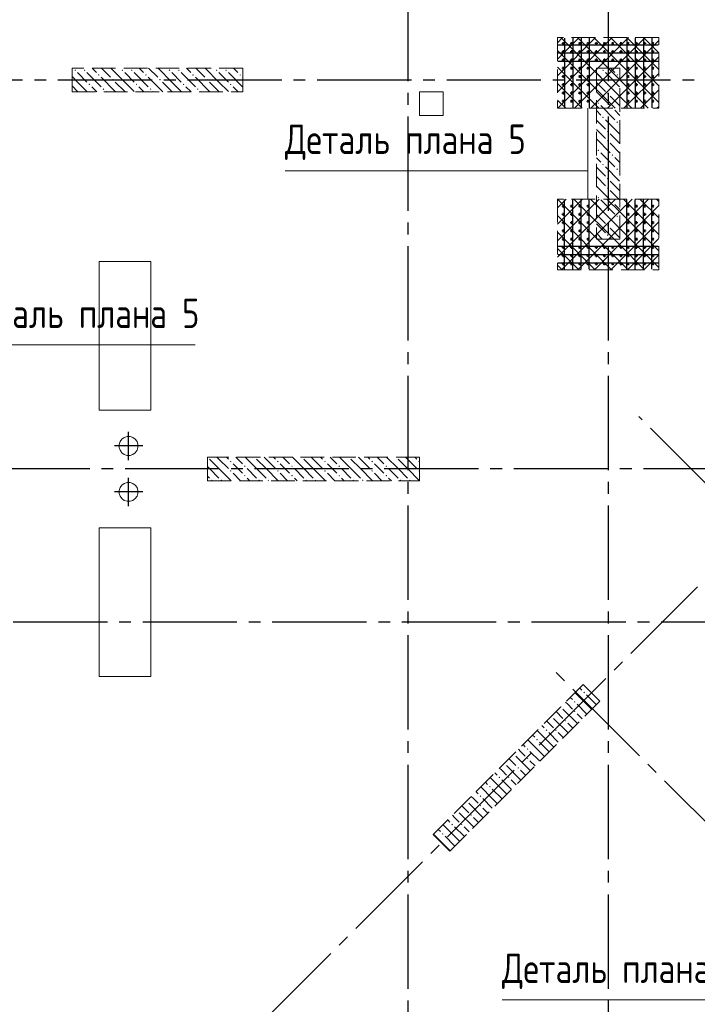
# Model space of a CAD drawing. Header units: millimetres. Extents: x 0 to 43617, y 0 to 59400.
# Tile 6 of 26: x 11330 to 17081, y 21288 to 29642. Entities that reach past the tile are written whole.
import ezdxf

# ---------------------------------------------------------------- set-up
doc = ezdxf.new("R2010")
doc.units = ezdxf.units.MM
doc.linetypes.add('______2', pattern=[270, 200, -70])
doc.linetypes.add('______5', pattern=[1100, 800, -100, 100, -100])
for name, color, linetype, lineweight in [('Standard', 7, 'Continuous', 25), ('ЖБ Перекрытие верхний уровень', 7, 'Continuous', 35), ('ЖБ Пилон', 7, 'Continuous', 35), ('Оси', 40, '______5', 18), ('Примечания', 7, 'Continuous', 25)]:
    doc.layers.add(name, color=color, linetype=linetype, lineweight=lineweight)
doc.layers.add('Вспомогательная арматура', color=7, linetype='Continuous', lineweight=18, true_color=0x656565)
doc.layers.add('Поперечная арматура', color=7, linetype='Continuous', lineweight=18, true_color=0x5a2814)
doc.styles.add('GOST 2.304-81', font='txt')

msp = doc.modelspace()

# ---------------------------------------------------------------- hatches: boundary and pattern name
at = {"layer": 'ЖБ Пилон', "linetype": 'Continuous', "lineweight": 18, "transparency": 33554687}
for points in [[(11794.45190429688, 29213.14086914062), (11800.9521484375, 29219.64111328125), (11807.45239257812, 29213.14086914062), (11800.9521484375, 29206.63452148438)], [(11874.45068359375, 29213.14086914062), (11880.95092773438, 29219.64111328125), (11887.451171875, 29213.14086914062), (11880.95092773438, 29206.63452148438)], [(11994.45190429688, 29173.13232421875), (12000.9521484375, 29179.638671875), (12007.45239257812, 29173.13232421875), (12000.9521484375, 29166.63208007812)], [(12194.45190429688, 29213.14086914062), (12200.9521484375, 29219.64111328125), (12207.45239257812, 29213.14086914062), (12200.9521484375, 29206.63452148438)], [(12274.45068359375, 29213.14086914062), (12280.95092773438, 29219.64111328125), (12287.451171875, 29213.14086914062), (12280.95092773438, 29206.63452148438)], [(12394.45190429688, 29173.13232421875), (12400.9521484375, 29179.638671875), (12407.45239257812, 29173.13232421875), (12400.9521484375, 29166.63208007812)], [(12594.45190429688, 29213.14086914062), (12600.9521484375, 29219.64111328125), (12607.45239257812, 29213.14086914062), (12600.9521484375, 29206.63452148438)], [(12674.45068359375, 29213.14086914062), (12680.95092773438, 29219.64111328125), (12687.451171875, 29213.14086914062), (12680.95092773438, 29206.63452148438)], [(12794.45190429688, 29173.13232421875), (12800.9521484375, 29179.638671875), (12807.45239257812, 29173.13232421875), (12800.9521484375, 29166.63208007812)], [(12994.45190429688, 29213.14086914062), (13000.9521484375, 29219.64111328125), (13007.45239257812, 29213.14086914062), (13000.9521484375, 29206.63452148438)], [(13074.45068359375, 29213.14086914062), (13080.95092773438, 29219.64111328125), (13087.451171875, 29213.14086914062), (13080.95092773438, 29206.63452148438)], [(13194.45190429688, 29173.13232421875), (13200.9521484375, 29179.638671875), (13207.45239257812, 29173.13232421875), (13200.9521484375, 29166.63208007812)], [(16274.45068359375, 29213.14086914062), (16280.95092773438, 29219.64111328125), (16287.451171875, 29213.14086914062), (16280.95092773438, 29206.63452148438)], [(16394.45190429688, 29173.13232421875), (16400.9521484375, 29179.638671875), (16407.45239257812, 29173.13232421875), (16400.9521484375, 29166.63208007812)], [(11914.453125, 29093.1396484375), (11920.95336914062, 29099.63989257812), (11927.45361328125, 29093.1396484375), (11920.95336914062, 29086.63330078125)], [(12114.453125, 29133.14208984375), (12120.95336914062, 29139.63012695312), (12127.45361328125, 29133.14208984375), (12120.95336914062, 29126.64184570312)], [(12314.453125, 29093.1396484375), (12320.95336914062, 29099.63989257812), (12327.45361328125, 29093.1396484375), (12320.95336914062, 29086.63330078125)], [(12514.453125, 29133.14208984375), (12520.95336914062, 29139.63012695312), (12527.45361328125, 29133.14208984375), (12520.95336914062, 29126.64184570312)], [(12714.453125, 29093.1396484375), (12720.95336914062, 29099.63989257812), (12727.45361328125, 29093.1396484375), (12720.95336914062, 29086.63330078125)], [(12914.453125, 29133.14208984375), (12920.95336914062, 29139.63012695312), (12927.45361328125, 29133.14208984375), (12920.95336914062, 29126.64184570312)], [(13114.453125, 29093.1396484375), (13120.95336914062, 29099.63989257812), (13127.45361328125, 29093.1396484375), (13120.95336914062, 29086.63330078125)], [(16314.453125, 29093.1396484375), (16320.95336914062, 29099.63989257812), (16327.45361328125, 29093.1396484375), (16320.95336914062, 29086.63330078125)], [(12034.45434570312, 29053.13110351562), (12040.95458984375, 29059.63745117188), (12047.44873046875, 29053.13110351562), (12040.95458984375, 29046.64306640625)], [(12434.45434570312, 29053.13110351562), (12440.95458984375, 29059.63745117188), (12447.44873046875, 29053.13110351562), (12440.95458984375, 29046.64306640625)], [(12834.45434570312, 29053.13110351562), (12840.95458984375, 29059.63745117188), (12847.44873046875, 29053.13110351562), (12840.95458984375, 29046.64306640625)], [(16314.453125, 29013.14086914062), (16320.95336914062, 29019.64111328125), (16327.45361328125, 29013.14086914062), (16320.95336914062, 29006.63452148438)], [(16234.45434570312, 28933.14208984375), (16240.94848632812, 28939.63012695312), (16247.44873046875, 28933.14208984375), (16240.94848632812, 28926.64184570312)], [(16354.44946289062, 28893.1396484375), (16360.94970703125, 28899.63989257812), (16367.44995117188, 28893.1396484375), (16360.94970703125, 28886.63330078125)], [(16274.45068359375, 28813.14086914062), (16280.95092773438, 28819.64111328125), (16287.451171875, 28813.14086914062), (16280.95092773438, 28806.63452148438)], [(16394.45190429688, 28773.13232421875), (16400.9521484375, 28779.638671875), (16407.45239257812, 28773.13232421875), (16400.9521484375, 28766.63208007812)], [(16314.453125, 28693.1396484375), (16320.95336914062, 28699.63989257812), (16327.45361328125, 28693.1396484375), (16320.95336914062, 28686.63330078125)], [(16314.453125, 28613.14086914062), (16320.95336914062, 28619.64111328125), (16327.45361328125, 28613.14086914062), (16320.95336914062, 28606.63452148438)], [(16234.45434570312, 28533.14208984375), (16240.94848632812, 28539.63012695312), (16247.44873046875, 28533.14208984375), (16240.94848632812, 28526.64184570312)], [(16354.44946289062, 28493.1396484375), (16360.94970703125, 28499.63989257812), (16367.44995117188, 28493.1396484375), (16360.94970703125, 28486.63330078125)], [(16274.45068359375, 28413.14086914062), (16280.95092773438, 28419.64111328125), (16287.451171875, 28413.14086914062), (16280.95092773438, 28406.63452148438)], [(16394.45190429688, 28373.13232421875), (16400.9521484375, 28379.638671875), (16407.45239257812, 28373.13232421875), (16400.9521484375, 28366.63208007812)], [(16314.453125, 28293.1396484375), (16320.95336914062, 28299.63989257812), (16327.45361328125, 28293.1396484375), (16320.95336914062, 28286.63330078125)], [(16314.453125, 28213.14086914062), (16320.95336914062, 28219.64111328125), (16327.45361328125, 28213.14086914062), (16320.95336914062, 28206.63452148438)], [(16234.45434570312, 28133.14208984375), (16240.94848632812, 28139.63012695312), (16247.44873046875, 28133.14208984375), (16240.94848632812, 28126.64184570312)], [(16354.44946289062, 28093.1396484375), (16360.94970703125, 28099.63989257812), (16367.44995117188, 28093.1396484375), (16360.94970703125, 28086.63330078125)], [(16274.45068359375, 28013.14086914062), (16280.95092773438, 28019.64111328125), (16287.451171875, 28013.14086914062), (16280.95092773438, 28006.63452148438)], [(16394.45190429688, 27973.13232421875), (16400.9521484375, 27979.638671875), (16407.45239257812, 27973.13232421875), (16400.9521484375, 27966.63208007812)], [(16314.453125, 27893.1396484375), (16320.95336914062, 27899.63989257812), (16327.45361328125, 27893.1396484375), (16320.95336914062, 27886.63330078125)], [(16314.453125, 27813.14086914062), (16320.95336914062, 27819.64111328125), (16327.45361328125, 27813.14086914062), (16320.95336914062, 27806.63452148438)], [(12924.31325143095, 25929.99877929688), (12923.9990234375, 25929.68425625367), (12923.9990234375, 25929.99877929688)], [(13114.453125, 25893.13354492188), (13120.95336914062, 25899.63989257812), (13127.45361328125, 25893.13354492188), (13120.95336914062, 25886.63330078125)], [(13324.31325143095, 25929.99877929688), (13320.95336914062, 25926.6357421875), (13317.5934868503, 25929.99877929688)], [(13514.453125, 25893.13354492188), (13520.95336914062, 25899.63989257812), (13527.45361328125, 25893.13354492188), (13520.95336914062, 25886.63330078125)], [(13724.31325143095, 25929.99877929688), (13720.95336914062, 25926.6357421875), (13717.5934868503, 25929.99877929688)], [(13914.453125, 25893.13354492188), (13920.95336914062, 25899.63989257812), (13927.45361328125, 25893.13354492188), (13920.95336914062, 25886.63330078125)], [(14124.31325143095, 25929.99877929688), (14120.95336914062, 25926.6357421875), (14117.5934868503, 25929.99877929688)], [(14314.453125, 25893.13354492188), (14320.95336914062, 25899.63989257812), (14327.45361328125, 25893.13354492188), (14320.95336914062, 25886.63330078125)], [(14524.31325143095, 25929.99877929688), (14520.95336914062, 25926.6357421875), (14517.5934868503, 25929.99877929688)], [(14714.453125, 25893.13354492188), (14720.95336914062, 25899.63989257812), (14723.9990234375, 25896.59137851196), (14723.9990234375, 25889.67895507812), (14720.95336914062, 25886.63330078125)], [(13114.453125, 25813.14086914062), (13120.95336914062, 25819.64111328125), (13127.45361328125, 25813.14086914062), (13120.95336914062, 25806.63452148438)], [(13234.45434570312, 25853.13110351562), (13240.95458984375, 25859.63745117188), (13247.44873046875, 25853.13110351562), (13240.95458984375, 25846.64306640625)], [(13514.453125, 25813.14086914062), (13520.95336914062, 25819.64111328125), (13527.45361328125, 25813.14086914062), (13520.95336914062, 25806.63452148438)], [(13634.45434570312, 25853.13110351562), (13640.95458984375, 25859.63745117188), (13647.44873046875, 25853.13110351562), (13640.95458984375, 25846.64306640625)], [(13914.453125, 25813.14086914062), (13920.95336914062, 25819.64111328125), (13927.45361328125, 25813.14086914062), (13920.95336914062, 25806.63452148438)], [(14034.45434570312, 25853.13110351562), (14040.95458984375, 25859.63745117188), (14047.44873046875, 25853.13110351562), (14040.95458984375, 25846.64306640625)], [(14314.453125, 25813.14086914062), (14320.95336914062, 25819.64111328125), (14327.45361328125, 25813.14086914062), (14320.95336914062, 25806.63452148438)], [(14434.45434570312, 25853.13110351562), (14440.95458984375, 25859.63745117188), (14447.44873046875, 25853.13110351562), (14440.95458984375, 25846.64306640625)], [(14714.453125, 25813.14086914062), (14720.95336914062, 25819.64111328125), (14723.9990234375, 25816.59545898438), (14723.9990234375, 25809.68303555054), (14720.95336914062, 25806.63452148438)], [(12954.443359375, 25733.14208984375), (12960.94970703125, 25739.63012695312), (12967.44995117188, 25733.14208984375), (12964.30958932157, 25729.99877929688), (12957.58666992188, 25729.99877929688)], [(13034.45434570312, 25733.14208984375), (13040.95458984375, 25739.63012695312), (13047.44873046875, 25733.14208984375), (13044.31131731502, 25729.99877929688), (13037.59470755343, 25729.99877929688)], [(13234.45434570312, 25773.13232421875), (13240.95458984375, 25779.638671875), (13247.44873046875, 25773.13232421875), (13240.95458984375, 25766.63208007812)], [(13354.44946289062, 25733.14208984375), (13360.94970703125, 25739.63012695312), (13367.44995117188, 25733.14208984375), (13364.30958932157, 25729.99877929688), (13357.58982474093, 25729.99877929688)], [(13434.45434570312, 25733.14208984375), (13440.95458984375, 25739.63012695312), (13447.44873046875, 25733.14208984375), (13444.31131731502, 25729.99877929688), (13437.59470755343, 25729.99877929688)], [(13634.45434570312, 25773.13232421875), (13640.95458984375, 25779.638671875), (13647.44873046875, 25773.13232421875), (13640.95458984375, 25766.63208007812)], [(13754.44946289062, 25733.14208984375), (13760.94970703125, 25739.63012695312), (13767.44995117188, 25733.14208984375), (13764.30958932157, 25729.99877929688), (13757.58982474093, 25729.99877929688)], [(13834.45434570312, 25733.14208984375), (13840.95458984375, 25739.63012695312), (13847.44873046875, 25733.14208984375), (13844.31131731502, 25729.99877929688), (13837.59470755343, 25729.99877929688)], [(14034.45434570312, 25773.13232421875), (14040.95458984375, 25779.638671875), (14047.44873046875, 25773.13232421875), (14040.95458984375, 25766.63208007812)], [(14154.44946289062, 25733.14208984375), (14160.94970703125, 25739.63012695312), (14167.44995117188, 25733.14208984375), (14164.30958932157, 25729.99877929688), (14157.58982474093, 25729.99877929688)], [(14234.45434570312, 25733.14208984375), (14240.95458984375, 25739.63012695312), (14247.44873046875, 25733.14208984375), (14244.31131731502, 25729.99877929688), (14237.59470755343, 25729.99877929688)], [(14434.45434570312, 25773.13232421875), (14440.95458984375, 25779.638671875), (14447.44873046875, 25773.13232421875), (14440.95458984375, 25766.63208007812)], [(14554.44946289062, 25733.14208984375), (14560.94970703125, 25739.63012695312), (14567.44995117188, 25733.14208984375), (14564.30958932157, 25729.99877929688), (14557.58982474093, 25729.99877929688)], [(14634.45434570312, 25733.14208984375), (14640.95458984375, 25739.63012695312), (14647.44873046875, 25733.14208984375), (14644.31131731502, 25729.99877929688), (14637.59470755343, 25729.99877929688)], [(16114.453125, 23933.14208984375), (16120.95336914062, 23939.64233398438), (16127.45361328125, 23933.14208984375), (16120.95336914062, 23926.6357421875)], [(15925.54886710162, 23815.04561532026), (15927.45361328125, 23813.14086914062), (15920.95336914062, 23806.63452148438), (15919.04645087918, 23808.5432302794)], [(16034.45434570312, 23853.13110351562), (16040.94848632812, 23859.63134765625), (16047.44873046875, 23853.13110351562), (16040.94848632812, 23846.64306640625)], [(15845.54684422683, 23735.04397608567), (15847.44873046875, 23733.14208984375), (15840.94848632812, 23726.6357421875), (15839.04532142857, 23728.54248446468)], [(16034.45434570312, 23773.13232421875), (16040.94848632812, 23779.638671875), (16047.44873046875, 23773.13232421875), (16040.94848632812, 23766.63208007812)], [(15954.44946289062, 23693.13354492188), (15960.94970703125, 23699.63989257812), (15967.44995117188, 23693.13354492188), (15960.94970703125, 23686.63330078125)], [(15794.45190429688, 23613.14086914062), (15800.9521484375, 23619.64111328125), (15807.45239257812, 23613.14086914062), (15800.9521484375, 23606.63452148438)], [(15874.45068359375, 23613.14086914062), (15880.95092773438, 23619.64111328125), (15887.451171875, 23613.14086914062), (15880.95092773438, 23606.63452148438)], [(15714.453125, 23533.14208984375), (15720.95336914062, 23539.64233398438), (15727.45361328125, 23533.14208984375), (15720.95336914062, 23526.6357421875)], [(15525.5479080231, 23415.04657439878), (15527.45361328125, 23413.14086914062), (15520.95336914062, 23406.63452148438), (15519.04549225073, 23408.54418980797)], [(15634.45434570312, 23453.13110351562), (15640.94848632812, 23459.63134765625), (15647.44873046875, 23453.13110351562), (15640.94848632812, 23446.64306640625)], [(15445.54588514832, 23335.04493516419), (15447.44873046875, 23333.14208984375), (15440.94848632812, 23326.6357421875), (15439.0443632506, 23328.54344444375)], [(15634.45434570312, 23373.13232421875), (15640.94848632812, 23379.638671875), (15647.44873046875, 23373.13232421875), (15640.94848632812, 23366.63208007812)], [(15554.44946289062, 23293.13354492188), (15560.94970703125, 23299.63989257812), (15567.44995117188, 23293.13354492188), (15560.94970703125, 23286.63330078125)], [(15394.45190429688, 23213.14086914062), (15400.9521484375, 23219.64111328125), (15407.45239257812, 23213.14086914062), (15400.9521484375, 23206.63452148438)], [(15474.45068359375, 23213.14086914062), (15480.95092773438, 23219.64111328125), (15487.451171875, 23213.14086914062), (15480.95092773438, 23206.63452148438)], [(15234.45434570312, 23053.13110351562), (15240.94848632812, 23059.63134765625), (15247.44873046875, 23053.13110351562), (15240.94848632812, 23046.64306640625)], [(15314.453125, 23133.14208984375), (15320.95336914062, 23139.64233398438), (15327.45361328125, 23133.14208984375), (15320.95336914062, 23126.6357421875)], [(15125.54694894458, 23015.0475334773), (15127.45361328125, 23013.14086914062), (15120.95336914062, 23006.63452148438), (15119.04453362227, 23008.54514933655)], [(15234.45434570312, 22973.13232421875), (15240.94848632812, 22979.638671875), (15247.44873046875, 22973.13232421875), (15240.94848632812, 22966.63208007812)], [(15045.5449260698, 22935.04589424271), (15047.44873046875, 22933.14208984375), (15040.94848632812, 22926.6357421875), (15039.04340507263, 22928.5444044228)], [(15154.44946289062, 22893.13354492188), (15160.94970703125, 22899.63989257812), (15167.44995117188, 22893.13354492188), (15160.94970703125, 22886.63330078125)], [(14994.45190429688, 22813.14086914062), (15000.9521484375, 22819.64111328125), (15007.45239257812, 22813.14086914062), (15000.9521484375, 22806.63452148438)], [(15074.45068359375, 22813.14086914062), (15080.95092773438, 22819.64111328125), (15087.451171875, 22813.14086914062), (15080.95092773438, 22806.63452148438)], [(14914.453125, 22733.14208984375), (14920.95336914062, 22739.64233398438), (14927.45361328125, 22733.14208984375), (14920.95336914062, 22726.6357421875)]]:
    msp.add_hatch(color=7, dxfattribs=at).paths.add_polyline_path(points, flags=16)

# ---------------------------------------------------------------- linework, layer by layer
at = {"layer": 'Standard', "color": 8, "linetype": '______5', "lineweight": -3, "transparency": 33554687}
for p, q in [((12254.00390625, 25905.4931640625), (12254.00390625, 26144.50073242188)), ((12373.50463867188, 26024.99389648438), (12134.4970703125, 26024.99389648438)), ((12254.00390625, 25515.49072265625), (12254.00390625, 25754.49829101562)), ((12373.50463867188, 25634.99755859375), (12134.4970703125, 25634.99755859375))]:
    msp.add_line(p, q, dxfattribs=at)
at = {"layer": 'Вспомогательная арматура', "color": 7, "linetype": 'Continuous', "lineweight": 25, "transparency": 33554687}
for p, q in [((15898.9990234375, 29430.02319335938), (16748.99291992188, 29430.02319335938)), ((15953.99169921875, 29485.01586914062), (15953.99169921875, 28895.01953125)), ((16023.9990234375, 29485.01586914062), (16023.9990234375, 28895.01953125)), ((16094.00024414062, 29485.01586914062), (16094.00024414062, 28895.01953125)), ((16163.99536132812, 29485.01586914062), (16163.99536132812, 28895.01953125)), ((16483.99658203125, 29485.01586914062), (16483.99658203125, 28895.01953125)), ((16553.99169921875, 29485.01586914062), (16553.99169921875, 28895.01953125)), ((16623.9990234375, 29485.01586914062), (16623.9990234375, 28895.01953125)), ((16694.00024414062, 29485.01586914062), (16694.00024414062, 28895.01953125)), ((15898.9990234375, 29360.01586914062), (16748.99291992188, 29360.01586914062)), ((15898.9990234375, 29290.02075195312), (16748.99291992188, 29290.02075195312)), ((15953.99169921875, 27525.0244140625), (15953.99169921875, 28115.02075195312)), ((16023.9990234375, 27525.0244140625), (16023.9990234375, 28115.02075195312)), ((16094.00024414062, 27525.0244140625), (16094.00024414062, 28115.02075195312)), ((16163.99536132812, 27525.0244140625), (16163.99536132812, 28115.02075195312)), ((16483.99658203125, 27525.0244140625), (16483.99658203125, 28115.02075195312)), ((16553.99169921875, 27525.0244140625), (16553.99169921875, 28115.02075195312)), ((16623.9990234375, 27525.0244140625), (16623.9990234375, 28115.02075195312)), ((16694.00024414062, 27525.0244140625), (16694.00024414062, 28115.02075195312)), ((15898.9990234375, 27720.01953125), (16748.99291992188, 27720.01953125)), ((15898.9990234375, 27650.0244140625), (16748.99291992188, 27650.0244140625)), ((15898.9990234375, 27580.01708984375), (16748.99291992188, 27580.01708984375))]:
    msp.add_line(p, q, dxfattribs=at)
at = {"layer": 'ЖБ Перекрытие верхний уровень', "color": 7, "linetype": 'Continuous', "lineweight": 18, "transparency": 33554687}
for p, q in [((14923.9990234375, 29029.99877929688), (14723.9990234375, 29029.99877929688)), ((14723.9990234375, 29029.99877929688), (14723.9990234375, 28829.99877929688)), ((14923.9990234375, 28829.99877929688), (14923.9990234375, 29029.99877929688)), ((14723.9990234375, 28829.99877929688), (14923.9990234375, 28829.99877929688)), ((12444.00024414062, 27590.00244140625), (12003.99780273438, 27590.00244140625)), ((12003.99780273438, 27590.00244140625), (12003.99780273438, 26329.99877929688)), ((12444.00024414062, 26329.99877929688), (12444.00024414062, 27590.00244140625)), ((12003.99780273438, 26329.99877929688), (12103.99780273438, 26329.99877929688)), ((12103.99780273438, 26329.99877929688), (12444.00024414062, 26329.99877929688)), ((12196.96044921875, 26082.03735351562), (12182.12890625, 26061.62109375)), ((12217.3828125, 26096.86889648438), (12196.96044921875, 26082.03735351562)), ((12241.3818359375, 26104.6630859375), (12217.3828125, 26096.86889648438)), ((12266.61376953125, 26104.6630859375), (12241.3818359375, 26104.6630859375)), ((12290.61889648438, 26096.86889648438), (12266.61376953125, 26104.6630859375)), ((12311.04125976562, 26082.03735351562), (12290.61889648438, 26096.86889648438)), ((12325.87280273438, 26061.62109375), (12311.04125976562, 26082.03735351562)), ((12182.12890625, 26061.62109375), (12174.33471679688, 26037.61596679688)), ((12174.33471679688, 26037.61596679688), (12174.33471679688, 26012.38403320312)), ((12174.33471679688, 26012.38403320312), (12182.12890625, 25988.37890625)), ((12182.12890625, 25988.37890625), (12196.96044921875, 25967.96264648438)), ((12311.04125976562, 25967.96264648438), (12325.87280273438, 25988.37890625)), ((12333.67309570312, 26037.61596679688), (12325.87280273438, 26061.62109375)), ((12325.87280273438, 25988.37890625), (12333.67309570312, 26012.38403320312)), ((12333.67309570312, 26012.38403320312), (12333.67309570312, 26037.61596679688)), ((12196.96044921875, 25967.96264648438), (12217.3828125, 25953.125)), ((12217.3828125, 25953.125), (12241.3818359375, 25945.32470703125)), ((12241.3818359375, 25945.32470703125), (12266.61376953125, 25945.32470703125)), ((12266.61376953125, 25945.32470703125), (12290.61889648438, 25953.125)), ((12290.61889648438, 25953.125), (12311.04125976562, 25967.96264648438)), ((12182.12890625, 25671.61865234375), (12174.33471679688, 25647.61962890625)), ((12196.96044921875, 25692.03491210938), (12182.12890625, 25671.61865234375)), ((12217.3828125, 25706.86645507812), (12196.96044921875, 25692.03491210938)), ((12241.3818359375, 25714.66674804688), (12217.3828125, 25706.86645507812)), ((12266.61376953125, 25714.66674804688), (12241.3818359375, 25714.66674804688)), ((12290.61889648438, 25706.86645507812), (12266.61376953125, 25714.66674804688)), ((12311.04125976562, 25692.03491210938), (12290.61889648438, 25706.86645507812)), ((12325.87280273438, 25671.61865234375), (12311.04125976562, 25692.03491210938)), ((12333.67309570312, 25647.61962890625), (12325.87280273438, 25671.61865234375)), ((12174.33471679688, 25647.61962890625), (12174.33471679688, 25622.38159179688)), ((12174.33471679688, 25622.38159179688), (12182.12890625, 25598.37646484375)), ((12182.12890625, 25598.37646484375), (12196.96044921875, 25577.96630859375)), ((12196.96044921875, 25577.96630859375), (12217.3828125, 25563.12255859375)), ((12290.61889648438, 25563.12255859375), (12311.04125976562, 25577.96630859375)), ((12311.04125976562, 25577.96630859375), (12325.87280273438, 25598.37646484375)), ((12325.87280273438, 25598.37646484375), (12333.67309570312, 25622.38159179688)), ((12333.67309570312, 25622.38159179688), (12333.67309570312, 25647.61962890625)), ((12217.3828125, 25563.12255859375), (12241.3818359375, 25555.32836914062)), ((12241.3818359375, 25555.32836914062), (12266.61376953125, 25555.32836914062)), ((12266.61376953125, 25555.32836914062), (12290.61889648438, 25563.12255859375)), ((12444.00024414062, 25329.99877929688), (12003.99780273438, 25329.99877929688)), ((12003.99780273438, 25329.99877929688), (12003.99780273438, 24070.00122070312)), ((12444.00024414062, 24070.00122070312), (12444.00024414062, 25329.99877929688)), ((12003.99780273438, 24070.00122070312), (12444.00024414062, 24070.00122070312))]:
    msp.add_line(p, q, dxfattribs=at)
at = {"layer": 'ЖБ Пилон', "color": 253, "linetype": '______2', "lineweight": 13, "true_color": 0xa0a0a0, "transparency": 33554687}
for p, q in [((13223.9990234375, 29229.99877929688), (11774.00512695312, 29229.99877929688)), ((11774.00512695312, 29229.99877929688), (11774.00512695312, 29029.99877929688)), ((13223.9990234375, 29029.99877929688), (13223.9990234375, 29229.99877929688)), ((16223.9990234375, 29229.99877929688), (16223.9990234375, 27779.99877929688)), ((16423.9990234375, 29229.99877929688), (16223.9990234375, 29229.99877929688)), ((16423.9990234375, 27779.99877929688), (16423.9990234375, 29229.99877929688)), ((11774.00512695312, 29029.99877929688), (13223.9990234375, 29029.99877929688)), ((16223.9990234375, 27779.99877929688), (16423.9990234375, 27779.99877929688)), ((14723.9990234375, 25929.99877929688), (12923.9990234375, 25929.99877929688)), ((12923.9990234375, 25929.99877929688), (12923.9990234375, 25729.99877929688)), ((14723.9990234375, 25729.99877929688), (14723.9990234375, 25929.99877929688)), ((12923.9990234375, 25729.99877929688), (14723.9990234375, 25729.99877929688)), ((16112.939453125, 24002.43530273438), (14840.14892578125, 22729.65087890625)), ((16254.35791015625, 23861.01684570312), (16112.939453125, 24002.43530273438)), ((14981.57348632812, 22588.22631835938), (16254.35791015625, 23861.01684570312)), ((14840.14892578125, 22729.65087890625), (14981.57348632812, 22588.22631835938))]:
    msp.add_line(p, q, dxfattribs=at)
at = {"layer": 'ЖБ Пилон', "color": 9, "linetype": 'Continuous', "lineweight": 18, "true_color": 0xc7c7c7, "transparency": 33554687}
for p, q in [((11820.95336914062, 29113.14086914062), (11774.00512695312, 29160.08911132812)), ((11820.95336914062, 29193.1396484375), (11900.9521484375, 29113.14086914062)), ((11900.9521484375, 29193.1396484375), (12020.95336914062, 29073.13232421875)), ((11944.091796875, 29229.99877929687), (11980.95092773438, 29193.1396484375)), ((12024.08447265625, 29229.99877929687), (12100.9521484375, 29153.13110351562)), ((12220.95336914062, 29113.14086914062), (12104.09545898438, 29229.99877929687)), ((12220.95336914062, 29193.1396484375), (12300.9521484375, 29113.14086914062)), ((12300.9521484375, 29193.1396484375), (12420.95336914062, 29073.13232421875)), ((12344.091796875, 29229.99877929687), (12380.95092773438, 29193.1396484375)), ((12424.08447265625, 29229.99877929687), (12500.9521484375, 29153.13110351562)), ((12620.95336914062, 29113.14086914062), (12504.09545898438, 29229.99877929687)), ((12620.95336914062, 29193.1396484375), (12700.9521484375, 29113.14086914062)), ((12700.9521484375, 29193.1396484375), (12820.95336914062, 29073.13232421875)), ((12744.091796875, 29229.99877929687), (12780.95092773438, 29193.1396484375)), ((12824.08447265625, 29229.99877929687), (12900.9521484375, 29153.13110351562)), ((13020.95336914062, 29113.14086914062), (12904.09545898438, 29229.99877929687)), ((13020.95336914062, 29193.1396484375), (13100.9521484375, 29113.14086914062)), ((13100.9521484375, 29193.1396484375), (13220.95336914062, 29073.13232421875)), ((13144.091796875, 29229.99877929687), (13180.95092773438, 29193.1396484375)), ((16223.9990234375, 29190.09399414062), (16300.9521484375, 29113.14086914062)), ((16300.9521484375, 29193.1396484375), (16420.95336914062, 29073.13232421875)), ((16344.091796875, 29229.99877929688), (16380.95092773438, 29193.1396484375)), ((11774.00512695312, 29080.09033203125), (11820.95336914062, 29033.14208984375)), ((11820.95336914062, 29113.14086914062), (11900.9521484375, 29033.14208984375)), ((12140.95458984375, 29033.14208984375), (12020.95336914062, 29153.13110351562)), ((12140.95458984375, 29113.14086914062), (12220.95336914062, 29033.14208984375)), ((12220.95336914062, 29113.14086914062), (12300.9521484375, 29033.14208984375)), ((12540.95458984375, 29033.14208984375), (12420.95336914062, 29153.13110351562)), ((12540.95458984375, 29113.14086914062), (12620.95336914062, 29033.14208984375)), ((12620.95336914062, 29113.14086914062), (12700.9521484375, 29033.14208984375)), ((12940.95458984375, 29033.14208984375), (12820.95336914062, 29153.13110351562)), ((12940.95458984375, 29113.14086914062), (13020.95336914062, 29033.14208984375)), ((13020.95336914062, 29113.14086914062), (13100.9521484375, 29033.14208984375)), ((13223.9990234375, 29150.08575903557), (13220.95336914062, 29153.13110351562)), ((16223.9990234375, 29110.09521484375), (16300.9521484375, 29033.14208984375)), ((16423.9990234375, 29150.08560413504), (16420.95336914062, 29153.13110351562)), ((11820.95336914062, 29033.14208984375), (11824.0966796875, 29029.99877929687)), ((11980.95092773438, 29033.14208984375), (11940.95458984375, 29073.13232421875)), ((11984.09423828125, 29029.99877929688), (11980.95092773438, 29033.14208984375)), ((12060.94970703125, 29033.14208984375), (12064.09277779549, 29029.99877929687)), ((12140.95458984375, 29033.14208984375), (12144.09742082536, 29029.99877929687)), ((12220.95336914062, 29033.14208984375), (12224.0966796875, 29029.99877929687)), ((12380.95092773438, 29033.14208984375), (12340.95458984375, 29073.13232421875)), ((12384.09423828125, 29029.99877929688), (12380.95092773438, 29033.14208984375)), ((12460.94970703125, 29033.14208984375), (12464.09277779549, 29029.99877929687)), ((12540.95458984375, 29033.14208984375), (12544.09742082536, 29029.99877929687)), ((12620.95336914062, 29033.14208984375), (12624.0966796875, 29029.99877929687)), ((12780.95092773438, 29033.14208984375), (12740.95458984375, 29073.13232421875)), ((12784.09423828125, 29029.99877929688), (12780.95092773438, 29033.14208984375)), ((12860.94970703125, 29033.14208984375), (12864.09277779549, 29029.99877929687)), ((12940.95458984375, 29033.14208984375), (12944.09742082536, 29029.99877929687)), ((13020.95336914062, 29033.14208984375), (13024.0966796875, 29029.99877929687)), ((13180.95092773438, 29033.14208984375), (13140.95458984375, 29073.13232421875)), ((13184.09423828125, 29029.99877929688), (13180.95092773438, 29033.14208984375)), ((16223.9990234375, 29030.09628063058), (16340.94848632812, 28913.14086914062)), ((16380.95092773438, 29033.14208984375), (16340.94848632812, 29073.13232421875)), ((16340.94848632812, 28993.1396484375), (16423.9990234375, 28910.08488720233)), ((16420.95336914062, 28993.1396484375), (16380.95092773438, 29033.14208984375)), ((16260.94970703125, 28913.14086914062), (16380.95092773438, 28793.1396484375)), ((16260.94970703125, 28833.14208984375), (16223.9990234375, 28870.0871346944)), ((16380.95092773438, 28873.13232421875), (16423.9990234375, 28830.08422851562)), ((16223.9990234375, 28790.09399414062), (16300.9521484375, 28713.14086914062)), ((16300.9521484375, 28793.1396484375), (16420.95336914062, 28673.13232421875)), ((16423.9990234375, 28750.08560413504), (16420.95336914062, 28753.13110351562)), ((16223.9990234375, 28710.09521484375), (16300.9521484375, 28633.14208984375)), ((16380.95092773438, 28633.14208984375), (16340.94848632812, 28673.13232421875)), ((16223.9990234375, 28630.09628063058), (16340.94848632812, 28513.14086914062)), ((16340.94848632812, 28593.1396484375), (16423.9990234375, 28510.08488720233)), ((16420.95336914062, 28593.1396484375), (16380.95092773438, 28633.14208984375)), ((16260.94970703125, 28513.14086914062), (16380.95092773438, 28393.1396484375)), ((16260.94970703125, 28433.14208984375), (16223.9990234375, 28470.0871346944)), ((16380.95092773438, 28473.13232421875), (16423.9990234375, 28430.08422851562)), ((16223.9990234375, 28390.09399414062), (16300.9521484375, 28313.14086914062)), ((16300.9521484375, 28393.1396484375), (16420.95336914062, 28273.13232421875)), ((16423.9990234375, 28350.08560413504), (16420.95336914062, 28353.13110351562)), ((16223.9990234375, 28310.09521484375), (16300.9521484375, 28233.14208984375)), ((16380.95092773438, 28233.14208984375), (16340.94848632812, 28273.13232421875)), ((16223.9990234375, 28230.09628063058), (16340.94848632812, 28113.14086914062)), ((16340.94848632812, 28193.1396484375), (16423.9990234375, 28110.08488720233)), ((16420.95336914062, 28193.1396484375), (16380.95092773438, 28233.14208984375)), ((16260.94970703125, 28113.14086914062), (16380.95092773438, 27993.1396484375)), ((16380.95092773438, 28073.13232421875), (16423.9990234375, 28030.08422851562)), ((16260.94970703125, 28033.14208984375), (16223.9990234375, 28070.0871346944)), ((16223.9990234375, 27990.09399414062), (16300.9521484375, 27913.14086914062)), ((16300.9521484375, 27993.1396484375), (16420.95336914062, 27873.13232421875)), ((16223.9990234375, 27910.09521484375), (16300.9521484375, 27833.14208984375)), ((16423.9990234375, 27950.08560413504), (16420.95336914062, 27953.13110351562)), ((16223.9990234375, 27830.09628063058), (16274.09397670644, 27779.99877929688)), ((16380.95092773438, 27833.14208984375), (16340.94848632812, 27873.13232421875)), ((16420.95336914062, 27793.1396484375), (16380.95092773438, 27833.14208984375)), ((16340.94848632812, 27793.1396484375), (16354.08868713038, 27779.99877929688)), ((12940.95458984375, 25913.14086914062), (13020.95336914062, 25833.14208984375)), ((13020.95336914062, 25913.14086914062), (13004.09545898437, 25929.99877929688)), ((13020.95336914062, 25913.14086914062), (13100.9521484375, 25833.14208984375)), ((13084.09295200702, 25929.99877929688), (13100.9521484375, 25913.14086914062)), ((13164.08691406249, 25929.99877929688), (13220.95336914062, 25873.13232421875)), ((13340.95458984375, 25833.14208984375), (13244.08804671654, 25929.99877929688)), ((13340.95458984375, 25913.14086914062), (13420.95336914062, 25833.14208984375)), ((13420.95336914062, 25913.14086914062), (13404.09545898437, 25929.99877929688)), ((13420.95336914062, 25913.14086914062), (13500.9521484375, 25833.14208984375)), ((13484.09295200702, 25929.99877929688), (13500.9521484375, 25913.14086914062)), ((13564.08691406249, 25929.99877929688), (13620.95336914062, 25873.13232421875)), ((13740.95458984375, 25833.14208984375), (13644.08804671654, 25929.99877929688)), ((13740.95458984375, 25913.14086914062), (13820.95336914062, 25833.14208984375)), ((13820.95336914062, 25913.14086914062), (13804.09545898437, 25929.99877929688)), ((13820.95336914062, 25913.14086914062), (13900.9521484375, 25833.14208984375)), ((13884.09295200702, 25929.99877929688), (13900.9521484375, 25913.14086914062)), ((13964.08691406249, 25929.99877929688), (14020.95336914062, 25873.13232421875)), ((14140.95458984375, 25833.14208984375), (14044.08804671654, 25929.99877929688)), ((14140.95458984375, 25913.14086914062), (14220.95336914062, 25833.14208984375)), ((14220.95336914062, 25913.14086914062), (14204.09545898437, 25929.99877929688)), ((14220.95336914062, 25913.14086914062), (14300.9521484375, 25833.14208984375)), ((14284.09295200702, 25929.99877929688), (14300.9521484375, 25913.14086914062)), ((14364.08691406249, 25929.99877929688), (14420.95336914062, 25873.13232421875)), ((14540.95458984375, 25833.14208984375), (14444.08804671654, 25929.99877929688)), ((14540.95458984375, 25913.14086914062), (14620.95336914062, 25833.14208984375)), ((14620.95336914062, 25913.14086914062), (14604.09545898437, 25929.99877929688)), ((14620.95336914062, 25913.14086914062), (14700.9521484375, 25833.14208984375)), ((14684.09295200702, 25929.99877929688), (14700.9521484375, 25913.14086914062)), ((12940.95458984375, 25833.14208984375), (12923.9990234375, 25850.09593145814)), ((12940.95458984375, 25833.14208984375), (13020.95336914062, 25753.13110351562)), ((13020.95336914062, 25833.14208984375), (13124.09667968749, 25729.99877929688)), ((13180.95092773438, 25833.14208984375), (13140.95458984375, 25873.13232421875)), ((13220.95336914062, 25793.13354492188), (13180.95092773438, 25833.14208984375)), ((13260.94970703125, 25833.14208984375), (13340.95458984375, 25753.13110351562)), ((13340.95458984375, 25833.14208984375), (13420.95336914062, 25753.13110351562)), ((13420.95336914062, 25833.14208984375), (13524.09667968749, 25729.99877929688)), ((13580.95092773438, 25833.14208984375), (13540.95458984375, 25873.13232421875)), ((13620.95336914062, 25793.13354492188), (13580.95092773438, 25833.14208984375)), ((13660.94970703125, 25833.14208984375), (13740.95458984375, 25753.13110351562)), ((13740.95458984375, 25833.14208984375), (13820.95336914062, 25753.13110351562)), ((13820.95336914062, 25833.14208984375), (13924.09667968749, 25729.99877929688)), ((13980.95092773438, 25833.14208984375), (13940.95458984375, 25873.13232421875)), ((14020.95336914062, 25793.13354492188), (13980.95092773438, 25833.14208984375)), ((14060.94970703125, 25833.14208984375), (14140.95458984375, 25753.13110351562)), ((14140.95458984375, 25833.14208984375), (14220.95336914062, 25753.13110351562)), ((14220.95336914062, 25833.14208984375), (14324.09667968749, 25729.99877929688)), ((14380.95092773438, 25833.14208984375), (14340.95458984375, 25873.13232421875)), ((14420.95336914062, 25793.13354492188), (14380.95092773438, 25833.14208984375)), ((14460.94970703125, 25833.14208984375), (14540.95458984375, 25753.13110351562)), ((14540.95458984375, 25833.14208984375), (14620.95336914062, 25753.13110351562)), ((14620.95336914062, 25833.14208984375), (14723.9990234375, 25730.09643554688)), ((12923.9990234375, 25770.08796344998), (12940.95458984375, 25753.13110351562)), ((13140.95458984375, 25793.13354492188), (13204.08614430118, 25729.99877929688)), ((13260.94970703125, 25753.13110351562), (13284.08438460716, 25729.99877929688)), ((13540.95458984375, 25793.13354492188), (13604.08614430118, 25729.99877929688)), ((13660.94970703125, 25753.13110351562), (13684.08438460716, 25729.99877929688)), ((13940.95458984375, 25793.13354492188), (14004.08614430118, 25729.99877929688)), ((14060.94970703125, 25753.13110351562), (14084.08438460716, 25729.99877929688)), ((14340.95458984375, 25793.13354492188), (14404.08614430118, 25729.99877929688)), ((14460.94970703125, 25753.13110351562), (14484.08438460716, 25729.99877929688)), ((16140.94848632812, 23833.14208984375), (16042.29468489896, 23931.79087327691)), ((16082.29362769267, 23971.78962426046), (16100.9521484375, 23953.13110351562)), ((16140.94848632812, 23913.14086914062), (16220.95336914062, 23833.14208984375)), ((15980.95092773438, 23833.14208984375), (15962.29537634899, 23851.79194835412)), ((16020.95336914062, 23793.13354492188), (15980.95092773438, 23833.14208984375)), ((16002.29465658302, 23891.79103677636), (16020.95336914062, 23873.13232421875)), ((16060.94970703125, 23833.14208984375), (16140.94848632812, 23753.13110351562)), ((16140.94848632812, 23833.14208984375), (16183.7143584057, 23790.3729551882)), ((16220.95336914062, 23833.14208984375), (16223.7182648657, 23830.37705348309)), ((15882.29769154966, 23771.79464717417), (15940.94848632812, 23713.14086914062)), ((15940.94848632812, 23793.13354492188), (16060.94970703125, 23673.13232421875)), ((16060.94970703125, 23753.13110351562), (16103.713473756, 23710.37168690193)), ((15762.29679446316, 23651.79432553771), (15780.95092773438, 23633.14208984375)), ((15820.95336914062, 23673.13232421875), (15802.29560043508, 23691.79293970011)), ((15860.94970703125, 23633.14208984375), (15820.95336914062, 23673.13232421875)), ((15860.94970703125, 23713.14086914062), (15980.95092773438, 23593.13354492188)), ((15980.95092773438, 23673.13232421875), (16023.71271122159, 23630.37054073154)), ((15682.29266861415, 23571.79058333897), (15700.9521484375, 23553.13110351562)), ((15820.95336914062, 23513.14086914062), (15722.29825769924, 23611.79598058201)), ((15820.95336914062, 23593.13354492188), (15900.9521484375, 23513.14086914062)), ((15900.9521484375, 23593.13354492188), (15943.71412373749, 23550.37156962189)), ((15602.2936975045, 23491.79199585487), (15620.95336914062, 23473.13232421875)), ((15740.94848632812, 23433.14208984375), (15642.29372579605, 23531.79183233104)), ((15740.94848632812, 23513.14086914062), (15820.95336914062, 23433.14208984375)), ((15820.95336914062, 23513.14086914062), (15863.71858800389, 23470.37565027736)), ((15540.94848632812, 23393.13354492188), (15660.94970703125, 23273.13232421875)), ((15580.95092773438, 23433.14208984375), (15562.29441712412, 23451.79290728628)), ((15620.95336914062, 23393.13354492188), (15580.95092773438, 23433.14208984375)), ((15660.94970703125, 23433.14208984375), (15740.94848632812, 23353.13110351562)), ((15740.94848632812, 23433.14208984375), (15783.71531744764, 23390.3719960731)), ((15820.95336914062, 23433.14208984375), (15823.71922391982, 23430.37609438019)), ((15460.94970703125, 23313.14086914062), (15580.95092773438, 23193.13354492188)), ((15482.29673249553, 23371.79560627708), (15540.94848632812, 23313.14086914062)), ((15660.94970703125, 23353.13110351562), (15703.7144328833, 23310.3707278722)), ((15362.29583533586, 23251.79528456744), (15380.95092773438, 23233.14208984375)), ((15420.95336914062, 23273.13232421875), (15402.29464142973, 23291.79389885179)), ((15460.94970703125, 23233.14208984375), (15420.95336914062, 23273.13232421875)), ((15580.95092773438, 23273.13232421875), (15623.71367030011, 23230.36958165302)), ((15282.29170953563, 23171.79154241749), (15300.9521484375, 23153.13110351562)), ((15420.95336914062, 23113.14086914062), (15322.29729862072, 23211.79693966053)), ((15420.95336914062, 23193.13354492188), (15500.9521484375, 23113.14086914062)), ((15500.9521484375, 23193.13354492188), (15543.71508281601, 23150.37061054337)), ((15202.29273842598, 23091.79295493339), (15220.95336914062, 23073.13232421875)), ((15340.94848632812, 23033.14208984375), (15242.29276669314, 23131.79279138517)), ((15340.94848632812, 23113.14086914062), (15420.95336914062, 23033.14208984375)), ((15420.95336914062, 23113.14086914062), (15463.7195470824, 23070.37469119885)), ((15140.94848632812, 22993.13354492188), (15260.94970703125, 22873.13232421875)), ((15180.95092773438, 23033.14208984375), (15162.29345789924, 23051.79386621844)), ((15220.95336914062, 22993.13354492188), (15180.95092773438, 23033.14208984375)), ((15260.94970703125, 23033.14208984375), (15340.94848632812, 22953.13110351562)), ((15340.94848632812, 23033.14208984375), (15383.71627648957, 22990.371036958)), ((15420.95336914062, 23033.14208984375), (15423.72018297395, 23030.37513527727)), ((15020.95336914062, 22873.13232421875), (15002.29368242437, 22891.79485800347)), ((15060.94970703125, 22913.14086914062), (15180.95092773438, 22793.13354492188)), ((15082.2957734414, 22971.79656537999), (15140.94848632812, 22913.14086914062)), ((15260.94970703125, 22953.13110351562), (15303.7153920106, 22910.36976884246)), ((15020.95336914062, 22713.14086914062), (14922.2963395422, 22811.79789873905)), ((14962.29487620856, 22851.79624359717), (14980.95092773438, 22833.14208984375)), ((15060.94970703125, 22833.14208984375), (15020.95336914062, 22873.13232421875)), ((15180.95092773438, 22873.13232421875), (15223.71462937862, 22830.3686225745)), ((14940.94848632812, 22633.14208984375), (14842.29180759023, 22731.79375043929)), ((14882.29075045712, 22771.79250149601), (14900.9521484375, 22753.13110351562)), ((15020.95336914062, 22793.13354492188), (15100.9521484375, 22713.14086914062)), ((15100.9521484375, 22793.13354492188), (15143.71604189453, 22750.36965146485)), ((14940.94848632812, 22713.14086914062), (15020.95336914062, 22633.14208984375)), ((15020.95336914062, 22713.14086914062), (15063.72050616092, 22670.37373212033)), ((14940.94848632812, 22633.14208984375), (14983.71723553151, 22590.3700778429)), ((15020.95336914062, 22633.14208984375), (15023.72114202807, 22630.37417617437))]:
    msp.add_line(p, q, dxfattribs=at)
at = {"layer": 'Оси', "color": 8, "linetype": '______5', "lineweight": -3, "transparency": 33554687}
for p, q in [((14623.9990234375, 57420.01342773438), (14623.9990234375, 7100.018310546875)), ((16323.9990234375, 57420.01342773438), (16323.9990234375, 7100.018310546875)), ((9515.631103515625, 17263.72680664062), (28171.93603515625, 35920.03784179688)), ((22353.99169921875, 29130.02319335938), (4600, 29130.02319335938)), ((23471.17919921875, 19387.78686523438), (16584.18579101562, 26274.79858398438)), ((29523.9990234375, 25830.02319335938), (4600, 25830.02319335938)), ((34073.9990234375, 24530.02319335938), (4600, 24530.02319335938)), ((34073.9990234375, 24530.02319335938), (4600, 24530.02319335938)), ((22035.74829101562, 17952.3681640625), (15819.57397460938, 24168.54248046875))]:
    msp.add_line(p, q, dxfattribs=at)
at = {"layer": 'Поперечная арматура', "color": 7, "linetype": 'Continuous', "lineweight": 50, "transparency": 33554687}
for centre in [(15944.00024414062, 29440.02075195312), (16014.00146484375, 29440.02075195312), (16083.99658203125, 29440.02075195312), (16153.99169921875, 29440.02075195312), (16223.9990234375, 29440.02075195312), (16294.00024414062, 29440.02075195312), (16363.99536132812, 29440.02075195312), (16434.00268554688, 29440.02075195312), (16494.00024414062, 29440.02075195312), (16563.99536132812, 29440.02075195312), (16634.00268554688, 29440.02075195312), (16703.99780273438, 29440.02075195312), (15944.00024414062, 29370.01953125), (16014.00146484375, 29370.01953125), (16083.99658203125, 29370.01953125), (16153.99169921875, 29370.01953125), (16223.9990234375, 29370.01953125), (16294.00024414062, 29370.01953125), (16363.99536132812, 29370.01953125), (16434.00268554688, 29370.01953125), (16494.00024414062, 29370.01953125), (16563.99536132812, 29370.01953125), (16634.00268554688, 29370.01953125), (16703.99780273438, 29370.01953125), (15944.00024414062, 29300.01831054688), (16014.00146484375, 29300.01831054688), (16083.99658203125, 29300.01831054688), (16153.99169921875, 29300.01831054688), (16223.9990234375, 29300.01831054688), (16294.00024414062, 29300.01831054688), (16363.99536132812, 29300.01831054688), (16434.00268554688, 29300.01831054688), (16494.00024414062, 29300.01831054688), (16563.99536132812, 29300.01831054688), (16634.00268554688, 29300.01831054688), (16703.99780273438, 29300.01831054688), (15944.00024414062, 29230.02319335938), (15944.00024414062, 29160.01586914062), (16014.00146484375, 29230.02319335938), (16014.00146484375, 29160.01586914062), (16083.99658203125, 29230.02319335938), (16083.99658203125, 29160.01586914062), (16153.99169921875, 29230.02319335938), (16153.99169921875, 29160.01586914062), (16494.00024414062, 29230.02319335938), (16494.00024414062, 29160.01586914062), (16563.99536132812, 29230.02319335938), (16563.99536132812, 29160.01586914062), (16634.00268554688, 29230.02319335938), (16634.00268554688, 29160.01586914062), (16703.99780273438, 29230.02319335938), (16703.99780273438, 29160.01586914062), (15944.00024414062, 29090.02075195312), (16014.00146484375, 29090.02075195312), (16083.99658203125, 29090.02075195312), (16153.99169921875, 29090.02075195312), (16494.00024414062, 29090.02075195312), (16563.99536132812, 29090.02075195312), (16634.00268554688, 29090.02075195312), (16703.99780273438, 29090.02075195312), (15944.00024414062, 29020.01953125), (16014.00146484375, 29020.01953125), (16083.99658203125, 29020.01953125), (16153.99169921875, 29020.01953125), (16494.00024414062, 29020.01953125), (16563.99536132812, 29020.01953125), (16634.00268554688, 29020.01953125), (16703.99780273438, 29020.01953125), (15944.00024414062, 28950.01831054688), (16014.00146484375, 28950.01831054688), (16083.99658203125, 28950.01831054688), (16153.99169921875, 28950.01831054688), (16494.00024414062, 28950.01831054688), (16563.99536132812, 28950.01831054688), (16634.00268554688, 28950.01831054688), (16703.99780273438, 28950.01831054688), (15944.00024414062, 28060.01586914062), (15944.00024414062, 27990.02075195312), (16014.00146484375, 28060.01586914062), (16014.00146484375, 27990.02075195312), (16083.99658203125, 28060.01586914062), (16083.99658203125, 27990.02075195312), (16153.99169921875, 28060.01586914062), (16153.99169921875, 27990.02075195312), (16494.00024414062, 28060.01586914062), (16494.00024414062, 27990.02075195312), (16563.99536132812, 28060.01586914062), (16563.99536132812, 27990.02075195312), (16634.00268554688, 28060.01586914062), (16634.00268554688, 27990.02075195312), (16703.99780273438, 28060.01586914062), (16703.99780273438, 27990.02075195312), (15944.00024414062, 27920.01953125), (16014.00146484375, 27920.01953125), (16083.99658203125, 27920.01953125), (16153.99169921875, 27920.01953125), (16494.00024414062, 27920.01953125), (16563.99536132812, 27920.01953125), (16634.00268554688, 27920.01953125), (16703.99780273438, 27920.01953125), (15944.00024414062, 27850.0244140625), (16014.00146484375, 27850.0244140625), (16083.99658203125, 27850.0244140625), (16153.99169921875, 27850.0244140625), (16494.00024414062, 27850.0244140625), (16563.99536132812, 27850.0244140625), (16634.00268554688, 27850.0244140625), (16703.99780273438, 27850.0244140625), (15944.00024414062, 27780.01708984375), (16014.00146484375, 27780.01708984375), (16083.99658203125, 27780.01708984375), (16153.99169921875, 27780.01708984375), (16494.00024414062, 27780.01708984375), (16563.99536132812, 27780.01708984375), (16634.00268554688, 27780.01708984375), (16703.99780273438, 27780.01708984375), (15944.00024414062, 27710.02197265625), (16014.00146484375, 27710.02197265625), (16083.99658203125, 27710.02197265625), (16153.99169921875, 27710.02197265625), (16223.9990234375, 27710.02197265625), (16294.00024414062, 27710.02197265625), (16363.99536132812, 27710.02197265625), (16434.00268554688, 27710.02197265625), (16494.00024414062, 27710.02197265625), (16563.99536132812, 27710.02197265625), (16634.00268554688, 27710.02197265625), (16703.99780273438, 27710.02197265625), (15944.00024414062, 27640.02075195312), (15944.00024414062, 27570.01953125), (16014.00146484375, 27640.02075195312), (16014.00146484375, 27570.01953125), (16083.99658203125, 27640.02075195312), (16083.99658203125, 27570.01953125), (16153.99169921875, 27640.02075195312), (16153.99169921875, 27570.01953125), (16223.9990234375, 27640.02075195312), (16223.9990234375, 27570.01953125), (16294.00024414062, 27640.02075195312), (16294.00024414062, 27570.01953125), (16363.99536132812, 27640.02075195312), (16363.99536132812, 27570.01953125), (16434.00268554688, 27640.02075195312), (16434.00268554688, 27570.01953125), (16494.00024414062, 27640.02075195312), (16494.00024414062, 27570.01953125), (16563.99536132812, 27640.02075195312), (16563.99536132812, 27570.01953125), (16634.00268554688, 27640.02075195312), (16634.00268554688, 27570.01953125), (16703.99780273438, 27640.02075195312), (16703.99780273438, 27570.01953125)]:
    msp.add_circle(centre, 4.99999988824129, dxfattribs=at)
at = {"layer": 'Примечания', "color": 252, "linetype": 'Continuous', "lineweight": 13, "true_color": 0x8f8f8f, "transparency": 33554687}
for p, q in [((15894.00024414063, 29446.20971679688), (15937.81127929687, 29490.02075195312)), ((15894.00024414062, 29306.20727539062), (16077.81372070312, 29490.02075195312)), ((15894.00024414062, 29166.20383563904), (16217.82029765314, 29490.02075195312)), ((15894.00024414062, 29026.20849609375), (16357.8125, 29490.02075195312)), ((15897.8116832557, 28890.02075195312), (16420.95336914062, 29413.1591796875)), ((15924.08808291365, 29490.02075195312), (16420.95336914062, 28993.15185546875)), ((16064.09301757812, 29490.02075195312), (16420.95336914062, 29133.16040039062)), ((16204.09309541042, 29490.02075195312), (16420.95336914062, 29273.16284179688)), ((16344.091796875, 29490.02075195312), (16420.95336914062, 29413.1591796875)), ((16420.95336914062, 29413.1591796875), (16497.81382444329, 29490.02075195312)), ((16420.95336914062, 29273.16284179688), (16637.81127929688, 29490.02075195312)), ((16420.95336914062, 29133.16040039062), (16753.99169921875, 29466.19873046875)), ((16420.95336914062, 29413.1591796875), (16753.99169921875, 29080.12084960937)), ((16484.0938941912, 29490.02075195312), (16753.99169921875, 29220.12147609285)), ((16624.08545664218, 29490.02075195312), (16753.99169921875, 29360.11513865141)), ((15894.00024414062, 29380.11146420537), (16384.09400871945, 28890.02075195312)), ((16420.95336914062, 28993.15185546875), (16753.99169921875, 29326.19502534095)), ((16037.81127929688, 28890.02075195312), (16420.95336914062, 29273.16284179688)), ((16420.95336914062, 29273.16284179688), (16753.99169921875, 28940.12209182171)), ((15894.00024414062, 29240.1123046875), (16244.091796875, 28890.02075195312)), ((16457.8125, 28890.02075195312), (16753.99169921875, 29186.19995117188)), ((15894.00024414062, 29100.11341421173), (16104.09392410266, 28890.02075195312)), ((16177.81372070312, 28890.02075195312), (16420.95336914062, 29133.16040039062)), ((16420.95336914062, 29133.16040039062), (16664.09301757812, 28890.02075195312)), ((16317.82001751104, 28890.02075195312), (16420.95336914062, 28993.15185546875)), ((16420.95336914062, 28993.15185546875), (16524.08559671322, 28890.02075195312)), ((16597.81397758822, 28890.02075195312), (16753.99169921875, 29046.1993246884)), ((15894.00024414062, 28960.11352539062), (15964.09301757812, 28890.02075195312)), ((16737.81127929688, 28890.02075195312), (16753.99169921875, 28906.201171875)), ((15894.00024414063, 28046.20971679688), (15967.81005859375, 28120.01953125)), ((15894.00024414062, 27906.20727539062), (16107.8125, 28120.01953125)), ((15894.00024414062, 27766.20383563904), (16247.81936758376, 28120.01953125)), ((15894.00024414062, 27626.20849609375), (16387.81127929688, 28120.01953125)), ((15894.0895215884, 28120.01953125), (16420.95336914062, 27593.15185546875)), ((16034.09423828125, 28120.01953125), (16420.95336914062, 27733.16040039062)), ((16174.09398915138, 28120.01953125), (16420.95336914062, 27873.16284179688)), ((16314.09301757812, 28120.01953125), (16420.95336914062, 28013.1591796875)), ((16420.95336914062, 28013.1591796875), (16527.81216779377, 28120.01953125)), ((16420.95336914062, 27873.16284179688), (16667.81005859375, 28120.01953125)), ((16454.09527837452, 28120.01953125), (16753.99169921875, 27820.12147609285)), ((16594.08653202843, 28120.01953125), (16753.99169921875, 27960.11513865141)), ((16734.09423828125, 28120.01953125), (16753.99169921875, 28100.1220703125)), ((15927.81064938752, 27520.01953125), (16420.95336914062, 28013.1591796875)), ((16420.95336914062, 27733.16040039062), (16753.99169921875, 28066.19873046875)), ((16420.95336914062, 28013.1591796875), (16753.99169921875, 27680.12084960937)), ((15894.00024414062, 27980.11146420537), (16354.09504258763, 27520.01953125)), ((16420.95336914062, 27593.15185546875), (16753.99169921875, 27926.19502534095)), ((15894.00024414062, 27840.1123046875), (16214.09301757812, 27520.01953125)), ((16067.81005859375, 27520.01953125), (16420.95336914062, 27873.16284179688)), ((16420.95336914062, 27873.16284179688), (16753.99169921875, 27540.12209182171)), ((16487.81127929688, 27520.01953125), (16753.99169921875, 27786.19995117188)), ((15894.00024414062, 27700.11341421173), (16074.09499948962, 27520.01953125)), ((16207.8125, 27520.01953125), (16420.95336914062, 27733.16040039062)), ((16420.95336914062, 27733.16040039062), (16634.09423828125, 27520.01953125)), ((16347.81945073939, 27520.01953125), (16420.95336914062, 27593.15185546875)), ((16420.95336914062, 27593.15185546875), (16494.08649045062, 27520.01953125)), ((16627.8125934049, 27520.01953125), (16753.99169921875, 27646.1993246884)), ((15894.00024414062, 27560.11352539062), (15934.09423828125, 27520.01953125))]:
    msp.add_line(p, q, dxfattribs=at)
at = {"layer": 'Примечания', "color": 7, "linetype": '______2', "lineweight": 13, "transparency": 33554687}
for p, q in [((16753.99169921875, 29490.02075195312), (15894.00024414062, 29490.02075195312)), ((15894.00024414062, 29490.02075195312), (15894.00024414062, 28890.02075195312)), ((16753.99169921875, 28890.02075195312), (16753.99169921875, 29490.02075195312)), ((15894.00024414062, 28890.02075195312), (16753.99169921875, 28890.02075195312)), ((16753.99169921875, 28120.01953125), (15894.00024414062, 28120.01953125)), ((15894.00024414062, 28120.01953125), (15894.00024414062, 27520.01953125)), ((16753.99169921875, 27520.01953125), (16753.99169921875, 28120.01953125)), ((15894.00024414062, 27520.01953125), (16753.99169921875, 27520.01953125))]:
    msp.add_line(p, q, dxfattribs=at)
at = {"layer": 'Примечания', "color": 7, "linetype": 'Continuous', "lineweight": 13, "transparency": 33554687}
for points in [[(13581.62231445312, 28359.5458984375), (16152.294921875, 28359.5458984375), (16152.294921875, 28890.02075195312)], [(13581.62231445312, 28359.5458984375), (16152.294921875, 28359.5458984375), (16152.294921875, 28120.01953125)], [(10334.00268554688, 26260.01586914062), (10334.00268554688, 26882.62329101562), (12819.78149414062, 26882.62329101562)], [(17798.76708984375, 21926.4892578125), (18060.400390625, 21664.85595703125), (17720.76416015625, 21325.2197265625), (15423.50463867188, 21325.2197265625)], [(15423.50463867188, 21325.2197265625), (17720.76416015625, 21325.2197265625), (18060.400390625, 21664.85595703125), (18343.2373046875, 21382.01904296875)]]:
    msp.add_lwpolyline(points, dxfattribs=at)

# ---------------------------------------------------------------- texts
at = {"layer": 'Примечания', "color": 7, "linetype": 'Continuous', "lineweight": 25, "transparency": 33554687, "char_height": 250, "width": 2132.452392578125, "attachment_point": 7, "style": 'GOST 2.304-81'}
for insert in [(13581.62231445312, 28451.21459960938), (10811.4501953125, 26974.27978515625), (15423.50463867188, 21416.88842773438)]:
    msp.add_mtext('Деталь\\~плана\\~5', dxfattribs=dict(at, insert=insert))

doc.saveas('drawing.dxf')
